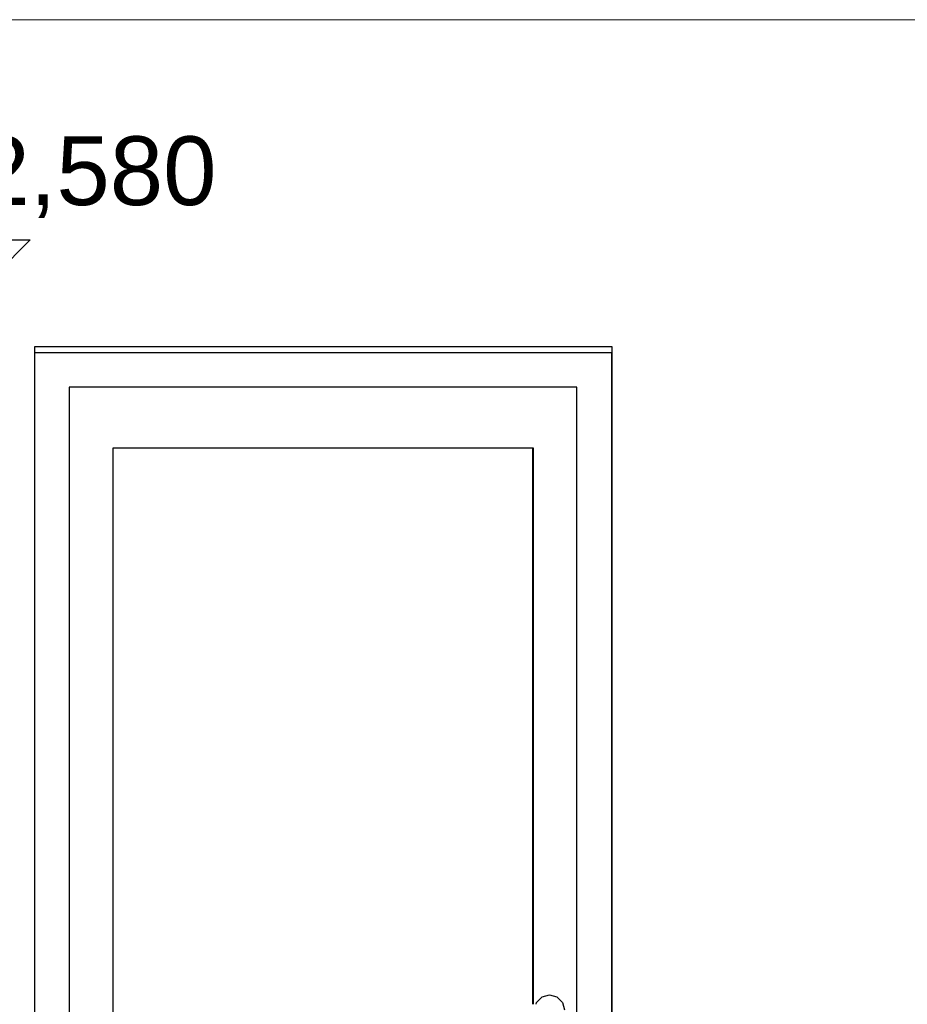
# Model space of a CAD drawing. Header units: millimetres. Extents: x -36478 to 31050, y -14815 to 11827.
# Tile 9 of 256: x -16464 to -14849, y 1390 to 3180. Entities that reach past the tile are written whole.
import ezdxf

# ---------------------------------------------------------------- set-up
doc = ezdxf.new("R2010")
doc.units = ezdxf.units.MM
doc.header["$MEASUREMENT"] = 0
doc.linetypes.add('Wipeout_Contour', pattern=[1000, 0, -1000])
doc.linetypes.add('Čárkovaná S', pattern=[125, 75, -50])
for name, color, linetype in [('2D prvky - obecné', 7, 'Continuous'), ('Nové_Konstrukce - nosné', 7, 'Continuous'), ('Nové_Kóty - SP', 7, 'Continuous'), ('Nové_Výplně - Povrchové', 7, 'Continuous')]:
    doc.layers.add(name, color=color, linetype=linetype)
doc.styles.add('GENEROVANÝ_STYL_2', font='txt')

# ---------------------------------------------------------------- blocks, each defined once
blk = doc.blocks.new('Kóta_6_1', base_point=(-16644.9, 2580))
at = {"layer": 'Nové_Kóty - SP', "color": 1, "linetype": 'Continuous', "lineweight": 25}
for p, q in [((-16644.9, 2580), (-16844.9, 2780)), ((-16844.9, 2780), (-16444.9, 2780)), ((-16444.9, 2780), (-16644.9, 2580)), ((-16644.9, 2580), (-16944.9, 2580)), ((-16644.9, 2580), (-16494.9, 2580))]:
    blk.add_line(p, q, dxfattribs=at)
at = {"layer": 'Nové_Kóty - SP', "color": 1, "lineweight": 25, "insert": (-16644.9, 2820), "char_height": 125, "attachment_point": 7, "style": 'GENEROVANÝ_STYL_2'}
blk.add_mtext('\\A1;{\\pql;\\fArial|b0|i0|c0|p38;+2,580}', dxfattribs=at)

msp = doc.modelspace()

# ---------------------------------------------------------------- linework, layer by layer
at = {"layer": '2D prvky - obecné', "color": 254, "linetype": 'Čárkovaná S', "lineweight": 13}
msp.add_line((-18527.8, 3180.4), (-9430.7, 3180.4), dxfattribs=at)
at = {"layer": '2D prvky - obecné', "color": 255, "linetype": 'Continuous', "lineweight": 13}
msp.add_line((-18227, 3180), (-9379.5, 3180), dxfattribs=at)

# ---------------------------------------------------------------- wipeouts: each hides what was drawn before it
at = {"color": 254, "linetype": 'Wipeout_Contour', "lineweight": 0, "ltscale": 61993.375506}
msp.add_wipeout([(-15386.8, 2586.3), (-15386.8, 480), (-15386.5, 480), (-15386.5, 2586.3)], dxfattribs=at).dxf.layer = 'Nové_Výplně - Povrchové'
at = {"color": 254, "linetype": 'Wipeout_Contour', "lineweight": 0, "ltscale": 66014.099223}
msp.add_wipeout([(-16436.5, 2500), (-16436.5, 480), (-16374.1, 480), (-16374.1, 2500)], dxfattribs=at).dxf.layer = 'Nové_Výplně - Povrchové'
at = {"color": 254, "linetype": 'Wipeout_Contour', "lineweight": 0, "ltscale": 280102.113806}
msp.add_wipeout([(-15523.5, 1393.5), (-15524.4, 1390), (-15500, 1390), (-15493, 1387.1), (-15490, 1380), (-15493, 1372.9), (-15500, 1370), (-15524.4, 1370), (-15523.5, 1366.5), (-15513.6, 1356.6), (-15500.1, 1353), (-15486.6, 1356.6), (-15476.7, 1366.5), (-15473.1, 1380), (-15476.7, 1393.5), (-15486.6, 1403.4), (-15500.1, 1407), (-15513.6, 1403.4)], dxfattribs=at).dxf.layer = 'Nové_Výplně - Povrchové'

# ---------------------------------------------------------------- next in the draw order: linework, layer by layer
at = {"layer": 'Nové_Konstrukce - nosné', "color": 1, "linetype": 'Continuous', "lineweight": 25}
for p, q in [((-15513.6, 1403.4), (-15500.1, 1407)), ((-15513.6, 1403.4), (-15513.6, 1403.4)), ((-15500.1, 1407), (-15486.6, 1403.4)), ((-15486.6, 1403.4), (-15476.7, 1393.5)), ((-15476.7, 1393.5), (-15473.1, 1380))]:
    msp.add_line(p, q, dxfattribs=at)

# ---------------------------------------------------------------- next in the draw order: wipeouts: each hides what was drawn before it
at = {"color": 254, "linetype": 'Wipeout_Contour', "lineweight": 0, "ltscale": 62092.095294}
msp.add_wipeout([(-15450.1, 2500), (-15450.1, 480), (-15387.1, 480), (-15387.1, 2500)], dxfattribs=at).dxf.layer = 'Nové_Výplně - Povrchové'
at = {"color": 254, "linetype": 'Wipeout_Contour', "lineweight": 0, "ltscale": 98380.571414}
msp.add_wipeout([(-16374.1, 530), (-16294.1, 530), (-16294.1, 1110), (-16294.1, 1260), (-16294.1, 2402), (-16374.1, 2402)], dxfattribs=at).dxf.layer = 'Nové_Výplně - Povrchové'

# ---------------------------------------------------------------- next in the draw order: wipeouts: each hides what was drawn before it
at = {"color": 254, "linetype": 'Wipeout_Contour', "lineweight": 0, "ltscale": 128885.833524}
msp.add_wipeout([(-16436.5, 2500), (-16374.1, 2500), (-16374.1, 2512), (-15450.1, 2512), (-15450.1, 2500), (-15387.1, 2500), (-15387.1, 2575), (-16436.5, 2575)], dxfattribs=at).dxf.layer = 'Nové_Výplně - Povrchové'

# ---------------------------------------------------------------- next in the draw order: wipeouts: each hides what was drawn before it
at = {"color": 254, "linetype": 'Wipeout_Contour', "lineweight": 0, "ltscale": 61990.773977}
msp.add_wipeout([(-15386.8, 2575), (-15387.1, 2575), (-15387.1, 480), (-15386.8, 480)], dxfattribs=at).dxf.layer = 'Nové_Výplně - Povrchové'
at = {"color": 254, "linetype": 'Wipeout_Contour', "lineweight": 0, "ltscale": 96588.521879}
msp.add_wipeout([(-16374.1, 2512), (-16374.1, 2402), (-16294.1, 2402), (-15530.1, 2402), (-15450.1, 2402), (-15450.1, 2512)], dxfattribs=at).dxf.layer = 'Nové_Výplně - Povrchové'

# ---------------------------------------------------------------- next in the draw order: linework, layer by layer
at = {"layer": 'Nové_Konstrukce - nosné', "color": 1, "linetype": 'Continuous', "lineweight": 25}
for p, q in [((-16374.1, 2512), (-16374.1, 2500)), ((-15450.1, 2512), (-16374.1, 2512)), ((-15450.1, 2402), (-15450.1, 2512)), ((-16374.1, 2500), (-16374.1, 480)), ((-15387.1, 2500), (-15387.1, 480)), ((-15450.1, 530), (-15450.1, 2402))]:
    msp.add_line(p, q, dxfattribs=at)

# ---------------------------------------------------------------- next in the draw order: wipeouts: each hides what was drawn before it
at = {"color": 254, "linetype": 'Wipeout_Contour', "lineweight": 0, "ltscale": 64479.231484}
msp.add_wipeout([(-16436.5, 2575), (-15386.8, 2575), (-15386.8, 2586.3), (-16436.5, 2586.3)], dxfattribs=at).dxf.layer = 'Nové_Výplně - Povrchové'
at = {"color": 254, "linetype": 'Wipeout_Contour', "lineweight": 0, "ltscale": 189330.315951}
msp.add_wipeout([(-15530.1, 2402), (-16294.1, 2402), (-16294.1, 1260), (-15530.1, 1260), (-15530.1, 1370), (-15610.1, 1370), (-15617.2, 1372.9), (-15620.1, 1380), (-15617.2, 1387.1), (-15610.1, 1390), (-15595, 1390), (-15530.1, 1390)], dxfattribs=at).dxf.layer = 'Nové_Výplně - Povrchové'

# ---------------------------------------------------------------- next in the draw order: linework, layer by layer
at = {"layer": 'Nové_Konstrukce - nosné', "color": 1, "linetype": 'Continuous', "lineweight": 25}
for p, q in [((-16436.5, 2586.3), (-15386.5, 2586.3)), ((-16436.5, 480), (-16436.5, 2586.3)), ((-15386.5, 2586.3), (-15386.5, 480)), ((-16436.5, 2575), (-15386.8, 2575)), ((-15387.1, 2575), (-15387.1, 2500)), ((-15386.8, 2575), (-15386.8, 480)), ((-16294.1, 1260), (-16294.1, 2402)), ((-16294.1, 2402), (-15530.1, 2402)), ((-15530.2, 1390), (-15530.2, 2402)), ((-15530.2, 2402), (-15530.2, 1390)), ((-15530.1, 1390), (-15530.1, 2402)), ((-15530.1, 2402), (-15530.1, 1390)), ((-15523.5, 1393.5), (-15513.6, 1403.4)), ((-15523.5, 1393.5), (-15513.6, 1403.4)), ((-15524.4, 1390), (-15523.5, 1393.5)), ((-15524.4, 1390), (-15523.5, 1393.5))]:
    msp.add_line(p, q, dxfattribs=at)

# ---------------------------------------------------------------- next in the draw order: block references
at = {"layer": 'Nové_Kóty - SP', "color": 1, "linetype": 'Continuous', "lineweight": 25}
msp.add_blockref('Kóta_6_1', (-16644.9, 2580), dxfattribs=at)

doc.saveas('drawing.dxf')
